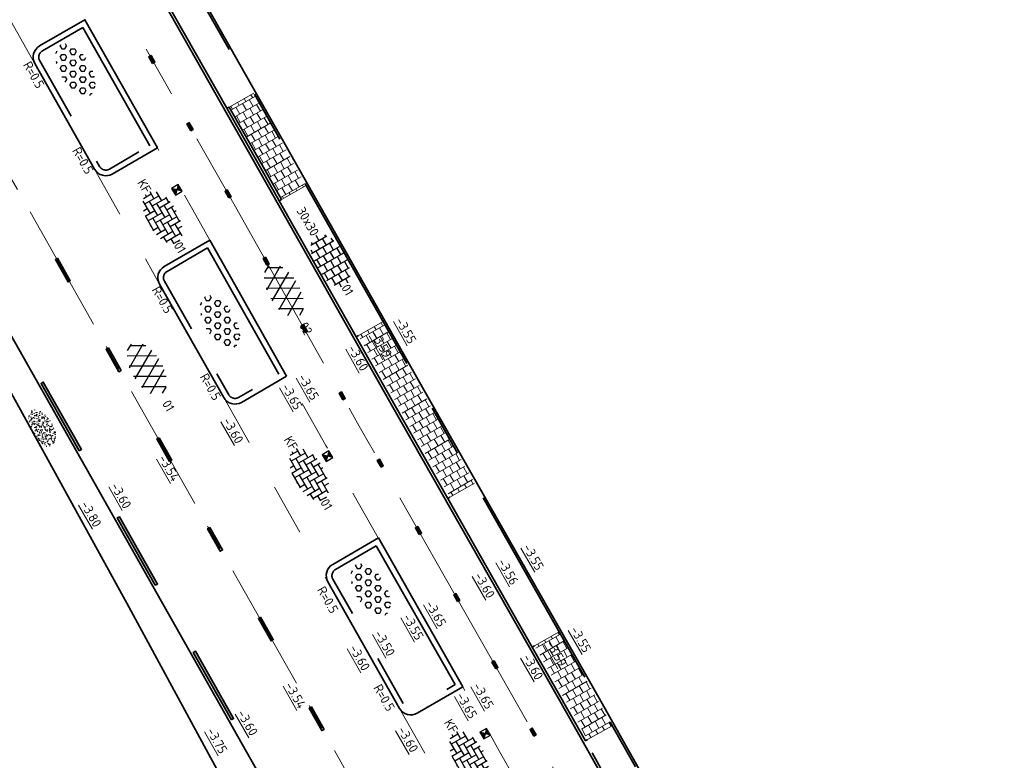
# Model space of a CAD drawing. Header units: metres. Extents: x 111691 to 117439, y 474133 to 478789.
# Tile 84 of 127: x 114481 to 114519, y 476311 to 476340. Entities that reach past the tile are written whole.
import ezdxf
from ezdxf.enums import TextEntityAlignment as Align

# ---------------------------------------------------------------- set-up
doc = ezdxf.new("R2010")
doc.units = ezdxf.units.M
for name, pattern in [('AM-AS', [16, 10, -2, 2, -2]), ('VH-GAZONBAND_100X200', [9.5, 7.5, -2]), ('VH-OPSLUITBAND_80X200', [14, 8, -2, 2, -2]), ('VH-RWSBAND', [24, 10, -2, 2, -2, 2, -2, 2, -2]), ('XX-HIDDEN', [4, 2, -2])]:
    doc.linetypes.add(name, pattern=pattern)
for name, color, linetype, lineweight in [('N-WE-AM-AS-G', 10, 'AM-AS', 18), ('N-WE-GR-GRAS-S', 60, 'Continuous', 25), ('N-WE-GR-GRAS_BERM-G', 80, 'Continuous', 35), ('N-WE-RI-HWA_KOLK-S', 150, 'Continuous', 25), ('N-WE-VH-HOOGTELABEL-T18', 2, 'Continuous', 18), ('N-WE-VH-KANTOPSLUITING-T18', 10, 'Continuous', 18), ('N-WE-VH-KANTOPSLUITING_GAZONBAND_100X200-G', 90, 'VH-GAZONBAND_100X200', 35), ('N-WE-VH-KANTOPSLUITING_OPSLUITBAND_100X200-G', 150, 'Continuous', 35), ('N-WE-VH-KANTOPSLUITING_OPSLUITBAND_80X200-G', 150, 'VH-OPSLUITBAND_80X200', 35), ('N-WE-VH-KANTOPSLUITING_TROTTOIRBAND_RWS_110 220-G', 210, 'VH-RWSBAND', 35), ('N-WE-VH-KANTOPSLUITING_VOORKANTBAND-G', 7, 'Continuous', 35), ('N-WE-VH-KANTVERHARDING-G', 1, 'Continuous', 35), ('N-WE-VH-MATERIAALGRENS-G', 7, 'XX-HIDDEN', 18), ('N-WE-VH-VERHARDING_ASFALT-S', 7, 'Continuous', 25), ('N-WE-VH-VERHARDING_ASFALT_ROOD-S', 1, 'Continuous', 25), ('N-WE-VH-VERHARDING_BETONSTRAATSTEEN-S', 7, 'Continuous', 25), ('N-WE-VH-VERHARDING_LAGE_BEPLANTING-S', 70, 'Continuous', 25), ('N-WE-VH-VERHARDING_TEGEL-S', 7, 'Continuous', 25), ('N-WE-VH-VERHARDING_TEGEL60-A', 252, 'Continuous', 18), ('N-WE-VW-MARKERING-G', 7, 'Continuous', 35)]:
    doc.layers.add(name, color=color, linetype=linetype, lineweight=lineweight)
for name, color, linetype in [('N-WE-VW-MARKERING_LANGS_STREEP_13_010-A', 7, 'Continuous'), ('N-WE-VW-MARKERING_LANGS_STREEP_30270_010-A', 7, 'Continuous'), ('N-WE-VW-MARKERING_LANGS_STREEP_33_010-A', 7, 'Continuous')]:
    doc.layers.add(name, color=color, linetype=linetype)
doc.styles.add('NLCS-ISO', font='NLCS-ISO.ttf')
doc.styles.add('NLCS-ISO-M200-T18', font='NLCS-ISO.ttf', dxfattribs={"height": 0.36})
pattern_1 = [(299.72, (0, 0), (0.278997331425, -0.18617327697), [0.3, -0.3]), (29.72, (0, 0), (-0.14872855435, 0.26053755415), [])]

# ---------------------------------------------------------------- blocks, each defined once
blk = doc.blocks.new('SVH-ASFALT-SO')
at = {"ltscale": 0.1}
for p, q in [((-3.36, 2.17), (-1.83, 4.83)), ((0.36, -0.07), (-2.31, 4.55)), ((-1.91, 0.69), (0.95, 5.64)), ((2.75, -0.22), (-0.47, 5.37)), ((0, 0), (3.27, 5.66)), ((4.87, 0.12), (1.65, 5.7)), ((2.18, -0.23), (5.32, 5.22)), ((6.7, 0.95), (4.04, 5.55)), ((4.66, 0.07), (7.07, 4.25)), ((7.83, 2.99), (7.15, 4.18)), ((-2.72, 1.26), (-3.45, 2.54))]:
    blk.add_line(p, q, dxfattribs=at)
at = {"style": 'NLCS-ISO'}
blk.add_attdef('KLEUR', text='', height=1.8, dxfattribs=at).set_placement((9.49, 2.74), align=Align.MIDDLE_LEFT)
at = {"style": 'NLCS-ISO', "flags": 1}
blk.add_attdef('FUNCTIE', text='', height=1.8, dxfattribs=at).set_placement((0.12, -3.58), align=Align.MIDDLE_CENTER)
blk = doc.blocks.new('SVH-TEGEL_300X300_DUN_HALFST-SO')
for p, q in [((-3.7, 2.25), (-3, 2.25)), ((-3, -2.52), (-3, 2.52)), ((-1.5, -2.87), (-1.5, 2.87)), ((-1.5, 2.25), (0, 2.25)), ((0, -2.97), (0, 2.97)), ((1.5, -2.87), (1.5, 2.87)), ((1.5, 2.25), (3, 2.25)), ((3, -2.52), (3, 2.52)), ((-5.66, 0), (-4.5, 0)), ((-4.89, 1.5), (-4.5, 1.5)), ((-4.5, -1.8), (-4.5, 1.8)), ((-4.5, 0.75), (-3, 0.75)), ((-3, 1.5), (-1.5, 1.5)), ((-3, 0), (-1.5, 0)), ((-1.5, 0.75), (0, 0.75)), ((0, 1.5), (1.5, 1.5)), ((0, 0), (1.5, 0)), ((1.5, 0.75), (3, 0.75)), ((3, 1.5), (4.5, 1.5)), ((3, 0), (4.5, 0)), ((4.5, -1.8), (4.5, 1.8)), ((4.5, 0.75), (5.48, 0.75)), ((-4.89, -1.5), (-4.5, -1.5)), ((-4.5, -0.75), (-3, -0.75)), ((-3, -1.5), (-1.5, -1.5)), ((-1.5, -0.75), (0, -0.75)), ((0, -1.5), (1.5, -1.5)), ((1.5, -0.75), (3, -0.75)), ((3, -1.5), (4.5, -1.5)), ((4.5, -0.75), (5.48, -0.75)), ((-3.7, -2.25), (-3, -2.25)), ((-1.5, -2.25), (0, -2.25)), ((1.5, -2.25), (3, -2.25))]:
    blk.add_line(p, q)
at = {"style": 'NLCS-ISO'}
blk.add_attdef('FORMAAT', text='', height=1.8, dxfattribs=at).set_placement((-5.76, 0), align=Align.MIDDLE_RIGHT)
blk.add_attdef('KLEUR', text='', height=1.8, dxfattribs=at).set_placement((5.58, 0), align=Align.MIDDLE_LEFT)
at = {"style": 'NLCS-ISO', "flags": 1}
blk.add_attdef('FUNCTIE', text='', height=1.8, dxfattribs=at).set_placement((0.12, -3.58), align=Align.MIDDLE_CENTER)
blk = doc.blocks.new('SGR-GRAS_01-SO')
at = {"ltscale": 0.1}
for p, q in [((-0.576, 0.919), (-0.64, 0.957)), ((-0.562, 0.919), (-0.509, 0.972)), ((-0.212, 0.998), (-0.269, 1.031)), ((0.073, 0.993), (0.138, 1.031)), ((-1.964, -0.07), (-1.977, 0.004)), ((-1.93, 0.188), (-1.925, 0.244)), ((-1.893, 0.237), (-1.921, 0.253)), ((-1.668, 0.023), (-1.595, 0.043)), ((-1.596, 0.241), (-1.649, 0.294)), ((-1.53, 0.316), (-1.595, 0.353)), ((-1.448, 0.644), (-1.521, 0.664)), ((-1.517, 0.187), (-1.442, 0.187)), ((-1.469, 0.576), (-1.482, 0.65)), ((-1.358, 0.206), (-1.431, 0.226)), ((-1.427, 0.476), (-1.354, 0.496)), ((-1.421, 0.131), (-1.356, 0.168)), ((-1.369, 0.009), (-1.382, 0.083)), ((-1.375, 0.106), (-1.322, 0.159)), ((-1.334, 0.111), (-1.328, 0.186)), ((-1.302, 0.761), (-1.324, 0.774)), ((-1.284, 0.684), (-1.278, 0.759)), ((-1.167, 0.395), (-1.232, 0.432)), ((-1.172, 0.241), (-1.225, 0.294)), ((-1.154, 0.647), (-1.207, 0.7)), ((-1.112, 0.172), (-1.04, 0.192)), ((-1.032, 0.028), (-1.097, 0.066)), ((-0.939, 0.84), (-1.004, 0.878)), ((-0.968, 0.512), (-0.915, 0.565)), ((-0.893, 0.496), (-0.965, 0.515)), ((-0.942, 0.187), (-0.867, 0.187)), ((-0.923, 0.418), (-0.858, 0.456)), ((-0.892, 0.812), (-0.817, 0.812)), ((-0.873, 0.655), (-0.886, 0.729)), ((-0.803, 0.057), (-0.875, 0.077)), ((-0.871, 0.625), (-0.799, 0.644)), ((-0.804, 0.474), (-0.869, 0.511)), ((-0.747, 0.241), (-0.8, 0.294)), ((-0.773, 0.089), (-0.786, 0.163)), ((-0.73, 0.647), (-0.783, 0.7)), ((-0.739, 0.034), (-0.732, 0.109)), ((-0.669, 0.107), (-0.734, 0.145)), ((-0.689, 0.607), (-0.682, 0.682)), ((-0.557, 0.321), (-0.485, 0.34)), ((-0.441, 0.553), (-0.506, 0.59)), ((-0.427, 0.785), (-0.499, 0.804)), ((-0.425, 0.706), (-0.36, 0.743)), ((-0.337, 0.347), (-0.41, 0.366)), ((-0.323, 0.241), (-0.376, 0.294)), ((-0.306, 0.186), (-0.371, 0.224)), ((-0.367, 0.187), (-0.292, 0.187)), ((-0.305, 0.647), (-0.358, 0.7)), ((-0.317, 0.812), (-0.242, 0.812)), ((-0.316, 0.774), (-0.244, 0.793)), ((-0.278, 0.735), (-0.291, 0.809)), ((-0.243, 0.017), (-0.17, 0.036)), ((-0.178, 0.169), (-0.191, 0.242)), ((-0.078, 0.632), (-0.143, 0.669)), ((-0.143, -0.043), (-0.137, 0.032)), ((-0.093, 0.53), (-0.087, 0.604)), ((-0.085, 0.159), (-0.032, 0.212)), ((-0.069, 0.189), (-0.004, 0.227)), ((0.057, 0.265), (-0.008, 0.303)), ((-0.002, 0.47), (0.071, 0.489)), ((0.101, 0.241), (0.048, 0.294)), ((0.128, 0.636), (0.056, 0.656)), ((0.119, 0.647), (0.066, 0.7)), ((0.218, 0.198), (0.146, 0.217)), ((0.208, 0.187), (0.283, 0.187)), ((0.286, 0.711), (0.221, 0.748)), ((0.239, 0.923), (0.312, 0.942)), ((0.258, 0.812), (0.333, 0.812)), ((0.317, 0.814), (0.304, 0.888)), ((0.313, 0.166), (0.385, 0.185)), ((0.322, 0.565), (0.375, 0.618)), ((0.42, 0.344), (0.355, 0.382)), ((0.417, 0.248), (0.404, 0.322)), ((0.429, 0.477), (0.494, 0.514)), ((0.526, 0.241), (0.472, 0.294)), ((0.543, 0.647), (0.49, 0.7)), ((0.555, -0.022), (0.49, 0.015)), ((0.502, 0.452), (0.509, 0.527)), ((0.594, 0.925), (0.522, 0.945)), ((0.554, 0.619), (0.626, 0.638)), ((0.649, 0.79), (0.584, 0.827)), ((0.684, 0.487), (0.611, 0.507)), ((0.774, 0.049), (0.701, 0.069)), ((0.784, 0.423), (0.719, 0.461)), ((0.783, 0.187), (0.858, 0.187)), ((0.833, 0.812), (0.908, 0.812)), ((0.918, 0.057), (0.853, 0.094)), ((0.868, 0.315), (0.941, 0.334)), ((0.95, 0.241), (0.897, 0.294)), ((0.912, 0.894), (0.907, 0.925)), ((0.967, 0.647), (0.914, 0.7)), ((0.927, 0.764), (0.992, 0.802)), ((1.012, 0.869), (0.947, 0.906)), ((1.012, 0.328), (0.999, 0.402)), ((1.15, 0.777), (1.077, 0.796)), ((1.147, 0.502), (1.082, 0.54)), ((1.098, 0.375), (1.104, 0.45)), ((1.109, 0.767), (1.182, 0.787)), ((1.239, 0.338), (1.167, 0.358)), ((1.183, 0.011), (1.255, 0.03)), ((1.206, 0.212), (1.259, 0.265)), ((1.282, 0.136), (1.217, 0.173)), ((1.283, 0.248), (1.348, 0.286)), ((1.374, 0.241), (1.321, 0.294)), ((1.392, 0.647), (1.339, 0.7)), ((1.358, 0.187), (1.433, 0.187)), ((1.424, 0.463), (1.496, 0.483)), ((1.51, 0.581), (1.445, 0.619)), ((1.645, 0.215), (1.58, 0.252)), ((1.607, 0.407), (1.594, 0.481)), ((1.693, 0.298), (1.7, 0.373)), ((1.795, 0.19), (1.722, 0.209)), ((1.738, 0.159), (1.81, 0.179)), ((1.798, 0.241), (1.745, 0.294)), ((1.933, 0.187), (1.948, 0.187)), ((-1.918, -0.157), (-1.854, -0.119)), ((-1.824, -0.083), (-1.897, -0.064)), ((-1.759, -0.13), (-1.823, -0.092)), ((-1.782, -0.301), (-1.729, -0.248)), ((-1.624, -0.496), (-1.689, -0.459)), ((-1.631, -0.572), (-1.684, -0.519)), ((-1.613, -0.166), (-1.667, -0.113)), ((-1.567, -0.438), (-1.492, -0.438)), ((-1.535, -0.657), (-1.498, -0.636)), ((-1.395, -0.051), (-1.46, -0.013)), ((-1.385, -0.462), (-1.378, -0.387)), ((-1.353, -0.281), (-1.281, -0.261)), ((-1.269, -0.232), (-1.341, -0.212)), ((-1.261, -0.417), (-1.326, -0.38)), ((-1.269, -0.557), (-1.282, -0.483)), ((-1.207, -0.572), (-1.26, -0.519)), ((-1.179, -0.67), (-1.252, -0.651)), ((-1.189, -0.166), (-1.242, -0.113)), ((-1.126, -0.784), (-1.191, -0.746)), ((-1.065, -0.386), (-1, -0.348)), ((-1.039, -0.585), (-0.967, -0.565)), ((-0.992, -0.438), (-0.917, -0.438)), ((-0.897, -0.338), (-0.962, -0.301)), ((-0.898, -0.654), (-0.845, -0.601)), ((-0.836, -0.943), (-0.853, -0.926)), ((-0.783, -0.572), (-0.836, -0.519)), ((-0.763, -0.705), (-0.828, -0.667)), ((-0.765, -0.166), (-0.818, -0.113)), ((-0.798, -0.132), (-0.726, -0.112)), ((-0.789, -0.539), (-0.782, -0.464)), ((-0.713, -0.381), (-0.786, -0.361)), ((-0.725, -0.889), (-0.652, -0.869)), ((-0.709, -0.902), (-0.644, -0.864)), ((-0.624, -0.819), (-0.696, -0.799)), ((-0.674, -0.477), (-0.687, -0.403)), ((-0.534, -0.259), (-0.599, -0.222)), ((-0.567, -0.098), (-0.502, -0.061)), ((-0.491, -0.248), (-0.438, -0.195)), ((-0.484, -0.436), (-0.411, -0.416)), ((-0.399, -0.626), (-0.464, -0.588)), ((-0.376, -0.979), (-0.429, -0.926)), ((-0.417, -0.438), (-0.342, -0.438)), ((-0.358, -0.572), (-0.411, -0.519)), ((-0.341, -0.166), (-0.394, -0.113)), ((-0.265, -0.992), (-0.33, -0.955)), ((-0.248, -0.091), (-0.32, -0.072)), ((-0.171, -0.18), (-0.236, -0.143)), ((-0.158, -0.529), (-0.23, -0.51)), ((-0.211, -0.614), (-0.146, -0.577)), ((-0.193, -0.616), (-0.187, -0.541)), ((-0.169, -0.74), (-0.097, -0.72)), ((-0.068, -0.968), (-0.141, -0.948)), ((-0.036, -0.547), (-0.101, -0.509)), ((-0.078, -0.398), (-0.091, -0.324)), ((-0.014, -1.008), (0.039, -0.955)), ((0.048, -0.979), (-0.005, -0.926)), ((0.021, -0.964), (0.008, -0.89)), ((0.066, -0.572), (0.013, -0.519)), ((0.084, -0.166), (0.031, -0.113)), ((0.099, -0.913), (0.034, -0.876)), ((0.072, -0.287), (0.144, -0.268)), ((0.192, -0.101), (0.127, -0.064)), ((0.158, -0.438), (0.233, -0.438)), ((0.308, -0.24), (0.235, -0.221)), ((0.327, -0.468), (0.262, -0.43)), ((0.287, -0.327), (0.352, -0.289)), ((0.397, -0.678), (0.325, -0.659)), ((0.386, -0.591), (0.459, -0.572)), ((0.393, -0.601), (0.446, -0.548)), ((0.462, -0.834), (0.397, -0.797)), ((0.402, -0.693), (0.409, -0.618)), ((0.472, -0.979), (0.419, -0.926)), ((0.49, -0.572), (0.437, -0.519)), ((0.452, -0.12), (0.459, -0.046)), ((0.508, -0.166), (0.455, -0.113)), ((0.517, -0.318), (0.504, -0.244)), ((0.617, -0.884), (0.604, -0.81)), ((0.69, -0.389), (0.625, -0.351)), ((0.627, -0.138), (0.7, -0.119)), ((0.643, -0.843), (0.708, -0.806)), ((0.701, -0.895), (0.773, -0.876)), ((0.733, -0.438), (0.808, -0.438)), ((0.825, -0.755), (0.76, -0.718)), ((0.785, -0.039), (0.85, -0.002)), ((0.863, -0.389), (0.791, -0.37)), ((0.799, -0.195), (0.852, -0.142)), ((0.856, -0.938), (0.844, -0.926)), ((0.914, -0.572), (0.861, -0.519)), ((0.932, -0.166), (0.879, -0.113)), ((0.953, -0.827), (0.88, -0.808)), ((0.942, -0.442), (1.014, -0.423)), ((1.053, -0.31), (0.988, -0.272)), ((0.998, -0.77), (1.004, -0.696)), ((1.048, -0.198), (1.054, -0.123)), ((1.112, -0.239), (1.099, -0.165)), ((1.188, -0.676), (1.123, -0.639)), ((1.141, -0.556), (1.206, -0.518)), ((1.212, -0.805), (1.199, -0.731)), ((1.329, -0.1), (1.256, -0.08)), ((1.256, -0.746), (1.328, -0.727)), ((1.339, -0.572), (1.286, -0.519)), ((1.356, -0.166), (1.303, -0.113)), ((1.308, -0.438), (1.383, -0.438)), ((1.419, -0.538), (1.346, -0.518)), ((1.416, -0.231), (1.351, -0.193)), ((1.551, -0.597), (1.486, -0.56)), ((1.497, -0.293), (1.569, -0.274)), ((1.639, -0.268), (1.704, -0.231)), ((1.643, -0.275), (1.65, -0.2)), ((1.684, -0.547), (1.736, -0.495)), ((1.707, -0.159), (1.694, -0.085)), ((1.713, -0.522), (1.71, -0.519)), ((1.779, -0.152), (1.715, -0.114)), ((1.781, -0.166), (1.728, -0.113)), ((1.884, -0.248), (1.812, -0.229)), ((-0.582, -0.994), (-0.587, -0.97)), ((0.172, -1.037), (0.218, -1.024))]:
    blk.add_line(p, q, dxfattribs=at)
at = {"ltscale": 0.1, "style": 'NLCS-ISO'}
blk.add_attdef('TYPE', text='', height=0.5, dxfattribs=at).set_placement((3.471, -0.016), align=Align.MIDDLE_CENTER)
blk = doc.blocks.new('SVH-BSS_KEIFORMAAT_ELLEBOOG-SO')
at = {"ltscale": 0.1}
for p, q in [((-3.1, 2.49), (-1.87, 2.49)), ((-2.92, 2.49), (-2.92, -0.66)), ((-1.87, 2.81), (-1.87, 0.39)), ((-0.82, 2.94), (-0.82, 1.44)), ((-0.82, 2.49), (2.33, 2.49)), ((0.23, 2.97), (0.23, 2.49)), ((1.28, 2.49), (1.28, -0.66)), ((2.33, 2.71), (2.33, 0.39)), ((3.38, 2.38), (3.38, 1.44)), ((-5.61, 0.39), (-3.97, 0.39)), ((-5.02, 0.39), (-5.02, -1.37)), ((-4.95, 1.44), (-2.92, 1.44)), ((-3.97, 1.44), (-3.97, -1.71)), ((-2.92, 0.39), (0.23, 0.39)), ((-1.87, 1.44), (1.28, 1.44)), ((-0.82, 0.39), (-0.82, -2.76)), ((0.23, 1.44), (0.23, -1.71)), ((1.28, 0.39), (4.43, 0.39)), ((2.33, 1.44), (4.95, 1.44)), ((3.38, 0.39), (3.38, -2.38)), ((4.43, 1.44), (4.43, -1.71)), ((5.48, 0.74), (5.48, -0.66)), ((5.48, 0.39), (5.61, 0.39)), ((-5.52, -0.66), (-5.02, -0.66)), ((-4.62, -1.71), (-1.87, -1.71)), ((-3.97, -0.66), (-0.82, -0.66)), ((-2.92, -1.71), (-2.92, -2.55)), ((-1.87, -0.66), (-1.87, -2.81)), ((-0.82, -1.71), (2.33, -1.71)), ((0.23, -0.66), (3.38, -0.66)), ((1.28, -1.71), (1.28, -2.9)), ((2.33, -0.66), (2.33, -2.71)), ((3.38, -1.71), (4.62, -1.71)), ((4.43, -0.66), (5.52, -0.66)), ((-1.87, -2.76), (1.28, -2.76)), ((0.23, -2.76), (0.23, -2.97))]:
    blk.add_line(p, q, dxfattribs=at)
at = {"style": 'NLCS-ISO'}
blk.add_attdef('FORMAAT', text='', height=1.8, dxfattribs=at).set_placement((-5.71, 0), align=Align.MIDDLE_RIGHT)
blk.add_attdef('KLEUR', text='', height=1.8, dxfattribs=at).set_placement((5.71, 0), align=Align.MIDDLE_LEFT)
at = {"style": 'NLCS-ISO', "flags": 1}
blk.add_attdef('FUNCTIE', text='', height=1.8, dxfattribs=at).set_placement((0.12, -3.58), align=Align.MIDDLE_CENTER)
blk = doc.blocks.new('N-SRI-KOLK_STRAAT_300X300-SO')
h = blk.add_hatch(color=256)
h.dxf.hatch_style = 1
h.paths.add_polyline_path([(0.75, 1.5), (-0.75, 1.5), (0, 0.75)])
h.paths.add_polyline_path([(0, 0.75), (-0.75, 0), (0.75, 0)])
for p, q in [((-0.75, 0), (0.75, 1.5)), ((0.75, 0), (-0.75, 1.5))]:
    blk.add_line(p, q)
at = {"flags": 128}
blk.add_lwpolyline([(-0.75, 0), (0.75, 0), (0.75, 1.5), (-0.75, 1.5)], close=True, dxfattribs=at)
blk = doc.blocks.new('SVH-GRASPLAAT-SO')
at = {"ltscale": 0.1}
for p, q in [((-3.93, 1.39), (-3.62, 1.93)), ((-3.62, 1.93), (-3, 1.93)), ((-2.68, 1.39), (-3, 1.93)), ((-2.06, 2.47), (-1.86, 2.81)), ((-1.75, 1.93), (-2.06, 2.47)), ((-1.75, 1.93), (-1.12, 1.93)), ((-1.12, 1.93), (-0.81, 2.47)), ((-0.81, 2.47), (-1.07, 2.92)), ((-0.18, 1.39), (0.13, 1.93)), ((0.13, 1.93), (0.75, 1.93)), ((1.07, 1.39), (0.75, 1.93)), ((1.69, 2.47), (1.88, 2.8)), ((2, 1.93), (1.69, 2.47)), ((2, 1.93), (2.63, 1.93)), ((2.63, 1.93), (2.94, 2.47)), ((2.94, 2.47), (2.89, 2.56)), ((3.57, 1.39), (3.88, 1.93)), ((3.88, 1.93), (4.31, 1.93)), ((-5.5, -0.24), (-5.66, 0.04)), ((-5.42, 0.85), (-4.87, 0.85)), ((-4.56, 0.3), (-4.87, 0.85)), ((-4.87, -0.24), (-4.56, 0.3)), ((-3.62, 0.85), (-3.93, 1.39)), ((-3.62, 0.85), (-3, 0.85)), ((-3, 0.85), (-2.68, 1.39)), ((-2.06, 0.3), (-1.75, 0.85)), ((-1.75, -0.24), (-2.06, 0.3)), ((-1.75, 0.85), (-1.12, 0.85)), ((-0.81, 0.3), (-1.12, 0.85)), ((-1.12, -0.24), (-0.81, 0.3)), ((0.13, 0.85), (-0.18, 1.39)), ((0.13, 0.85), (0.75, 0.85)), ((0.75, 0.85), (1.07, 1.39)), ((1.69, 0.3), (2, 0.85)), ((2, -0.24), (1.69, 0.3)), ((2, 0.85), (2.63, 0.85)), ((2.94, 0.3), (2.63, 0.85)), ((2.63, -0.24), (2.94, 0.3)), ((3.88, 0.85), (3.57, 1.39)), ((3.88, 0.85), (4.5, 0.85)), ((4.5, 0.85), (4.82, 1.39)), ((4.82, 1.39), (4.63, 1.71)), ((5.44, 0.3), (5.57, 0.52)), ((5.66, -0.07), (5.44, 0.3)), ((-5.5, -0.24), (-4.87, -0.24)), ((-5.07, -1.32), (-4.87, -1.32)), ((-4.66, -1.69), (-4.87, -1.32)), ((-3.93, -0.78), (-3.62, -0.24)), ((-3.62, -1.32), (-3.93, -0.78)), ((-3.62, -0.24), (-3, -0.24)), ((-3.62, -1.32), (-3, -1.32)), ((-2.68, -0.78), (-3, -0.24)), ((-3, -1.32), (-2.68, -0.78)), ((-2.06, -1.86), (-1.75, -1.32)), ((-1.75, -2.4), (-2.06, -1.86)), ((-1.75, -0.24), (-1.12, -0.24)), ((-1.75, -1.32), (-1.12, -1.32)), ((-0.81, -1.86), (-1.12, -1.32)), ((-1.12, -2.4), (-0.81, -1.86)), ((-0.18, -0.78), (0.13, -0.24)), ((0.13, -1.32), (-0.18, -0.78)), ((0.13, -0.24), (0.75, -0.24)), ((0.13, -1.32), (0.75, -1.32)), ((1.07, -0.78), (0.75, -0.24)), ((0.75, -1.32), (1.07, -0.78)), ((1.69, -1.86), (2, -1.32)), ((2, -2.4), (1.69, -1.86)), ((2, -0.24), (2.63, -0.24)), ((2, -1.32), (2.63, -1.32)), ((2.94, -1.86), (2.63, -1.32)), ((2.63, -2.4), (2.94, -1.86)), ((3.57, -0.78), (3.88, -0.24)), ((3.88, -1.32), (3.57, -0.78)), ((3.88, -0.24), (4.5, -0.24)), ((3.88, -1.32), (4.5, -1.32)), ((4.82, -0.78), (4.5, -0.24)), ((4.5, -1.32), (4.82, -0.78)), ((-3.33, -2.4), (-3, -2.4)), ((-2.91, -2.55), (-3, -2.4)), ((-1.75, -2.4), (-1.12, -2.4)), ((-0.18, -2.94), (0.13, -2.4)), ((-0.17, -2.97), (-0.18, -2.94)), ((0.13, -2.4), (0.75, -2.4)), ((1.05, -2.92), (0.75, -2.4)), ((2, -2.4), (2.63, -2.4))]:
    blk.add_line(p, q, dxfattribs=at)
at = {"style": 'NLCS-ISO', "flags": 1}
blk.add_attdef('FUNCTIE', text='', height=1.8, dxfattribs=at).set_placement((0.12, -3.58), align=Align.MIDDLE_CENTER)

msp = doc.modelspace()

# ---------------------------------------------------------------- hatches: boundary and pattern name
at = {"layer": 'N-WE-VH-VERHARDING_TEGEL60-A'}
h = msp.add_hatch(dxfattribs=at)
h.set_pattern_fill('AVH-TEGEL_300X300_HALFST-SO', color=256, angle=299.72, pattern_type=2)
h.set_pattern_definition(pattern_1)
h.paths.add_polyline_path([(114490.031, 476333.807), (114490.693, 476332.635), (114491.651, 476333.176), (114490.988, 476334.349), (114489.618, 476336.765), (114488.661, 476336.223)])
h = msp.add_hatch(dxfattribs=at)
h.set_pattern_fill('AVH-TEGEL_300X300_HALFST-SO', color=256, angle=299.72, pattern_type=2)
h.set_pattern_definition(pattern_1)
h.paths.add_polyline_path([(114496.149, 476325.219), (114494.634, 476327.9), (114493.676, 476327.358), (114495.192, 476324.676), (114497.233, 476321.088), (114498.189, 476321.632)])
h = msp.add_hatch(dxfattribs=at)
h.set_pattern_fill('AVH-TEGEL_300X300_HALFST-SO', color=256, angle=299.72, pattern_type=2)
h.set_pattern_definition(pattern_1)
h.paths.add_polyline_path([(114501.47, 476315.861), (114500.514, 476315.318), (114501.945, 476312.802), (114502.576, 476311.681), (114503.534, 476312.221), (114502.902, 476313.343)])
at = {"layer": 'N-WE-VW-MARKERING_LANGS_STREEP_13_010-A'}
h = msp.add_hatch(color=256, dxfattribs=at)
h.dxf.hatch_style = 1
h.paths.add_polyline_path([(114482.003, 476330.357), (114481.916, 476330.308), (114482.408, 476329.437), (114482.495, 476329.487)])
h = msp.add_hatch(color=256, dxfattribs=at)
h.dxf.hatch_style = 1
h.paths.add_polyline_path([(114483.972, 476326.876), (114483.885, 476326.826), (114484.378, 476325.956), (114484.465, 476326.005)])
h = msp.add_hatch(color=256, dxfattribs=at)
h.dxf.hatch_style = 1
h.paths.add_polyline_path([(114485.942, 476323.394), (114485.855, 476323.345), (114486.348, 476322.475), (114486.435, 476322.524)])
h = msp.add_hatch(color=256, dxfattribs=at)
h.dxf.hatch_style = 1
h.paths.add_polyline_path([(114487.912, 476319.913), (114487.825, 476319.863), (114488.317, 476318.993), (114488.404, 476319.042)])
h = msp.add_hatch(color=256, dxfattribs=at)
h.dxf.hatch_style = 1
h.paths.add_polyline_path([(114489.882, 476316.431), (114489.795, 476316.382), (114490.287, 476315.512), (114490.374, 476315.561)])
h = msp.add_hatch(color=256, dxfattribs=at)
h.dxf.hatch_style = 1
h.paths.add_polyline_path([(114491.851, 476312.95), (114491.764, 476312.901), (114492.257, 476312.03), (114492.344, 476312.08)])
at = {"layer": 'N-WE-VW-MARKERING_LANGS_STREEP_30270_010-A'}
h = msp.add_hatch(color=256, dxfattribs=at)
h.dxf.hatch_style = 1
h.paths.add_polyline_path([(114485.69, 476337.915), (114485.777, 476337.964), (114485.629, 476338.225), (114485.542, 476338.176)])
h = msp.add_hatch(color=256, dxfattribs=at)
h.dxf.hatch_style = 1
h.paths.add_polyline_path([(114487.17, 476335.305), (114487.257, 476335.355), (114487.109, 476335.616), (114487.022, 476335.566)])
h = msp.add_hatch(color=256, dxfattribs=at)
h.dxf.hatch_style = 1
h.paths.add_polyline_path([(114488.649, 476332.696), (114488.736, 476332.745), (114488.588, 476333.006), (114488.501, 476332.957)])
h = msp.add_hatch(color=256, dxfattribs=at)
h.dxf.hatch_style = 1
h.paths.add_polyline_path([(114490.125, 476330.084), (114490.212, 476330.133), (114490.065, 476330.394), (114489.978, 476330.345)])
h = msp.add_hatch(color=256, dxfattribs=at)
h.dxf.hatch_style = 1
h.paths.add_polyline_path([(114491.601, 476327.472), (114491.689, 476327.522), (114491.541, 476327.783), (114491.454, 476327.734)])
h = msp.add_hatch(color=256, dxfattribs=at)
h.dxf.hatch_style = 1
h.paths.add_polyline_path([(114493.078, 476324.861), (114493.165, 476324.91), (114493.017, 476325.171), (114492.93, 476325.122)])
h = msp.add_hatch(color=256, dxfattribs=at)
h.dxf.hatch_style = 1
h.paths.add_polyline_path([(114494.558, 476322.251), (114494.645, 476322.301), (114494.497, 476322.562), (114494.41, 476322.512)])
h = msp.add_hatch(color=256, dxfattribs=at)
h.dxf.hatch_style = 1
h.paths.add_polyline_path([(114496.041, 476319.644), (114496.128, 476319.693), (114495.98, 476319.954), (114495.893, 476319.904)])
h = msp.add_hatch(color=256, dxfattribs=at)
h.dxf.hatch_style = 1
h.paths.add_polyline_path([(114497.524, 476317.036), (114497.611, 476317.085), (114497.463, 476317.346), (114497.376, 476317.296)])
h = msp.add_hatch(color=256, dxfattribs=at)
h.dxf.hatch_style = 1
h.paths.add_polyline_path([(114499.007, 476314.428), (114499.094, 476314.477), (114498.946, 476314.738), (114498.859, 476314.689)])
h = msp.add_hatch(color=256, dxfattribs=at)
h.dxf.hatch_style = 1
h.paths.add_polyline_path([(114500.49, 476311.82), (114500.577, 476311.869), (114500.429, 476312.13), (114500.342, 476312.081)])
at = {"layer": 'N-WE-VW-MARKERING_LANGS_STREEP_33_010-A', "transparency": 33554687}
h = msp.add_hatch(color=256, dxfattribs=at)
h.dxf.hatch_style = 1
h.paths.add_polyline_path([(114482.837, 476322.892), (114482.924, 476322.941), (114481.447, 476325.552), (114481.36, 476325.503)])
h = msp.add_hatch(color=256, dxfattribs=at)
h.dxf.hatch_style = 1
h.paths.add_polyline_path([(114485.792, 476317.67), (114485.879, 476317.719), (114484.401, 476320.33), (114484.314, 476320.281)])
h = msp.add_hatch(color=256, dxfattribs=at)
h.dxf.hatch_style = 1
h.paths.add_polyline_path([(114488.746, 476312.448), (114488.833, 476312.497), (114487.356, 476315.108), (114487.269, 476315.059)])

# ---------------------------------------------------------------- linework, layer by layer
at = {"layer": 'N-WE-AM-AS-G', "ltscale": 0.5}
msp.add_lwpolyline([(114412.548, 476424.302), (114445.21, 476391.606, -0.067599), (114453.354, 476380.891), (114594.671, 476131.121)], format="xyb", dxfattribs=at)
at = {"layer": 'N-WE-AM-AS-G', "flags": 128}
msp.add_lwpolyline([(114618.948, 476104.393), (114618.544, 476107.608, 0.17514), (114617.54, 476109.576, -0.075652), (114608.227, 476121.391), (114604.811, 476127.406), (114599.853, 476136.337), (114595.697, 476143.589), (114591.334, 476151.4), (114584.629, 476163.273), (114576.557, 476177.492), (114572.459, 476184.76), (114568.399, 476191.965), (114565.105, 476197.74), (114558.22, 476209.836), (114550.603, 476223.128), (114545.134, 476232.906), (114535.93, 476249.229), (114530.807, 476258.337), (114523.481, 476271.218), (114517.754, 476281.434), (114512.129, 476291.212), (114505.842, 476302.419), (114500.466, 476311.964), (114493.713, 476323.838), (114488.552, 476332.969), (114482.327, 476343.948), (114475.834, 476355.429), (114470.793, 476364.306), (114460.414, 476382.68), (114454.094, 476393.869), (114451.611, 476398.283), (114450.959, 476399.433, 0.067472), (114442.845, 476410.104), (114436.41, 476416.546)], format="xyb", dxfattribs=at)
at = {"layer": 'N-WE-GR-GRAS_BERM-G'}
msp.add_lwpolyline([(114551.734, 476198.548), (114546.193, 476207.754), (114539.342, 476219.997), (114532.615, 476231.811), (114525.656, 476244.458), (114520.021, 476254.373), (114513.334, 476265.604), (114505.457, 476280.042), (114498.648, 476292.169), (114491.93, 476303.624), (114484.692, 476316.973), (114478.344, 476328.468), (114471.46, 476340.107), (114464.385, 476352.575), (114457.233, 476364.91), (114449.664, 476377.837), (114447.328, 476382.354)], dxfattribs=at)
at = {"layer": 'N-WE-VH-KANTOPSLUITING_GAZONBAND_100X200-G'}
for points in [[(114488.574, 476336.173), (114485.758, 476341.14)], [(114493.589, 476327.309), (114490.606, 476332.586)], [(114500.427, 476315.268), (114497.146, 476321.038)], [(114506.429, 476304.636), (114502.489, 476311.632)]]:
    msp.add_lwpolyline(points, dxfattribs=at)
at = {"layer": 'N-WE-VH-KANTOPSLUITING_OPSLUITBAND_100X200-G'}
for points in [[(114490.693, 476332.635), (114490.031, 476333.807), (114488.661, 476336.223)], [(114490.606, 476332.586), (114489.944, 476333.758), (114488.574, 476336.173)], [(114497.146, 476321.038), (114495.105, 476324.627), (114493.589, 476327.309)], [(114502.489, 476311.632), (114501.858, 476312.752), (114500.427, 476315.268)]]:
    msp.add_lwpolyline(points, dxfattribs=at)
at = {"layer": 'N-WE-VH-KANTOPSLUITING_OPSLUITBAND_80X200-G', "flags": 128}
msp.add_lwpolyline([(114465.854, 476447.451), (114458.327, 476443.17, 0.114882), (114444.975, 476430.835), (114444.186, 476429.672, -0.094159), (114441.031, 476426.508, 0.389903), (114440.394, 476423.765), (114454.049, 476399.659), (114456.533, 476395.244), (114462.852, 476384.057), (114473.229, 476365.686), (114478.27, 476356.81), (114484.763, 476345.328), (114490.988, 476334.349), (114496.149, 476325.219), (114502.902, 476313.343), (114508.283, 476303.791), (114514.564, 476292.595), (114520.188, 476282.817), (114525.919, 476272.595), (114533.244, 476259.715), (114538.369, 476250.603), (114547.576, 476234.278), (114553.04, 476224.508), (114560.652, 476211.225), (114567.538, 476199.125), (114570.834, 476193.346), (114574.898, 476186.134), (114578.994, 476178.871), (114587.066, 476164.652), (114593.775, 476152.771), (114598.134, 476144.967), (114602.291, 476137.713), (114607.253, 476128.777), (114610.386, 476123.259, 0.071839), (114618.637, 476112.626), (114623.973, 476107.478, -0.106598), (114632.791, 476104.601, 0.263093), (114634.759, 476104.575), (114638.387, 476106.562, -0.129957), (114641.324, 476107.29), (114643.352, 476107.258, 0.133189), (114646.437, 476108.043), (114649.089, 476109.54)], format="xyb", dxfattribs=at)
at = {"layer": 'N-WE-VH-KANTOPSLUITING_TROTTOIRBAND_RWS_110 220-G', "flags": 128}
for points in [[(114485.579, 476334.724), (114482.98, 476339.309), (114481.411, 476338.4, 0.411387), (114481.308, 476338.02), (114483.631, 476333.919, 0.417439), (114484.015, 476333.815)], [(114490.592, 476325.864), (114487.826, 476330.758), (114486.251, 476329.845, 0.411369), (114486.148, 476329.465), (114488.643, 476325.061, 0.417063), (114489.027, 476324.957)], [(114497.434, 476313.816), (114494.37, 476319.204), (114492.79, 476318.287, 0.411233), (114492.687, 476317.907), (114495.466, 476313.002, 0.417201), (114495.85, 476312.897)]]:
    msp.add_lwpolyline(points, format="xyb", close=True, dxfattribs=at)
at = {"layer": 'N-WE-VH-KANTOPSLUITING_VOORKANTBAND-G', "flags": 128}
msp.add_lwpolyline([(114566.408, 476198.483), (114559.523, 476210.58), (114551.908, 476223.867), (114546.442, 476233.641), (114537.236, 476249.965), (114532.112, 476259.075), (114524.787, 476271.956), (114519.058, 476282.175), (114513.434, 476291.953), (114507.149, 476303.154), (114501.771, 476312.703), (114495.018, 476324.578), (114489.857, 476333.708), (114483.632, 476344.687), (114477.139, 476356.169), (114472.098, 476365.045), (114461.72, 476383.418), (114455.401, 476394.606), (114452.917, 476399.02), (114452.264, 476400.172, 0.067472), (114443.906, 476411.164), (114437.398, 476417.679)], format="xyb", dxfattribs=at)
msp.add_lwpolyline([(114478.339, 476356.849), (114484.833, 476345.367), (114491.058, 476334.388), (114496.219, 476325.258), (114502.972, 476313.383), (114508.352, 476303.83), (114514.634, 476292.634), (114520.258, 476282.857), (114525.989, 476272.634), (114533.314, 476259.755), (114538.439, 476250.643), (114547.645, 476234.317), (114553.109, 476224.547), (114560.721, 476211.264), (114567.608, 476199.164)], dxfattribs=at)
for points in [[(114485.878, 476334.643), (114483.062, 476339.61), (114481.301, 476338.591, 0.411387), (114481.117, 476337.911), (114483.439, 476333.811, 0.417439), (114484.125, 476333.625)], [(114490.891, 476325.783), (114487.908, 476331.06), (114486.141, 476330.036, 0.411369), (114485.957, 476329.357), (114488.451, 476324.953, 0.417063), (114489.137, 476324.766)], [(114497.733, 476313.735), (114494.452, 476319.505), (114492.68, 476318.478, 0.411233), (114492.496, 476317.799), (114495.275, 476312.893, 0.417201), (114495.96, 476312.707)]]:
    msp.add_lwpolyline(points, format="xyb", close=True, dxfattribs=at)
at = {"layer": 'N-WE-VH-KANTOPSLUITING_VOORKANTBAND-G'}
for points in [[(114488.661, 476336.223), (114488.574, 476336.173)], [(114490.693, 476332.635), (114490.606, 476332.586)], [(114493.676, 476327.358), (114493.589, 476327.309)], [(114497.233, 476321.088), (114497.146, 476321.038)], [(114500.514, 476315.318), (114500.427, 476315.268)], [(114502.576, 476311.681), (114502.489, 476311.632)]]:
    msp.add_lwpolyline(points, dxfattribs=at)
at = {"layer": 'N-WE-VH-KANTVERHARDING-G'}
msp.add_lwpolyline([(114466.058, 476352.344), (114592.06, 476129.644)], dxfattribs=at)
at = {"layer": 'N-WE-VH-MATERIAALGRENS-G'}
for points in [[(114476.116, 476346.751), (114481.117, 476337.912)], [(114488.661, 476336.223), (114489.618, 476336.765)], [(114483.438, 476333.81), (114485.958, 476329.357)], [(114490.693, 476332.635), (114491.651, 476333.176)], [(114493.676, 476327.358), (114494.634, 476327.9)], [(114488.45, 476324.952), (114492.497, 476317.799)], [(114497.233, 476321.088), (114498.189, 476321.632)], [(114500.514, 476315.318), (114501.47, 476315.861)], [(114495.273, 476312.892), (114497.818, 476308.395)], [(114502.576, 476311.681), (114503.534, 476312.221)]]:
    msp.add_lwpolyline(points, dxfattribs=at)
at = {"layer": 'N-WE-VH-MATERIAALGRENS-G', "flags": 128}
for points in [[(114487.908, 476331.06), (114487.244, 476332.235), (114485.878, 476334.644)], [(114494.451, 476319.506), (114492.408, 476323.098), (114490.89, 476325.784)], [(114499.788, 476310.111), (114499.16, 476311.225), (114497.733, 476313.736)]]:
    msp.add_lwpolyline(points, dxfattribs=at)
at = {"layer": 'N-WE-VW-MARKERING-G'}
for points in [[(114485.69, 476337.915), (114485.777, 476337.964), (114485.629, 476338.225), (114485.542, 476338.176)], [(114487.17, 476335.305), (114487.257, 476335.355), (114487.109, 476335.616), (114487.022, 476335.566)], [(114488.649, 476332.696), (114488.736, 476332.745), (114488.588, 476333.006), (114488.501, 476332.957)], [(114482.003, 476330.357), (114481.916, 476330.308), (114482.408, 476329.437), (114482.495, 476329.487)], [(114490.125, 476330.084), (114490.212, 476330.133), (114490.065, 476330.394), (114489.978, 476330.345)], [(114491.601, 476327.472), (114491.689, 476327.522), (114491.541, 476327.783), (114491.454, 476327.734)], [(114483.972, 476326.876), (114483.885, 476326.826), (114484.378, 476325.956), (114484.465, 476326.005)], [(114482.837, 476322.892), (114482.924, 476322.941), (114481.447, 476325.552), (114481.36, 476325.503)], [(114493.078, 476324.861), (114493.165, 476324.91), (114493.017, 476325.171), (114492.93, 476325.122)], [(114485.942, 476323.394), (114485.855, 476323.345), (114486.348, 476322.475), (114486.435, 476322.524)], [(114494.558, 476322.251), (114494.645, 476322.301), (114494.497, 476322.562), (114494.41, 476322.512)], [(114485.792, 476317.67), (114485.879, 476317.719), (114484.401, 476320.33), (114484.314, 476320.281)], [(114487.912, 476319.913), (114487.825, 476319.863), (114488.317, 476318.993), (114488.404, 476319.042)], [(114496.041, 476319.644), (114496.128, 476319.693), (114495.98, 476319.954), (114495.893, 476319.904)], [(114497.524, 476317.036), (114497.611, 476317.085), (114497.463, 476317.346), (114497.376, 476317.296)], [(114489.882, 476316.431), (114489.795, 476316.382), (114490.287, 476315.512), (114490.374, 476315.561)], [(114488.746, 476312.448), (114488.833, 476312.497), (114487.356, 476315.108), (114487.269, 476315.059)], [(114499.007, 476314.428), (114499.094, 476314.477), (114498.946, 476314.738), (114498.859, 476314.689)], [(114491.851, 476312.95), (114491.764, 476312.901), (114492.257, 476312.03), (114492.344, 476312.08)], [(114500.49, 476311.82), (114500.577, 476311.869), (114500.429, 476312.13), (114500.342, 476312.081)]]:
    msp.add_lwpolyline(points, close=True, dxfattribs=at)

# ---------------------------------------------------------------- block references
at = {"layer": 'N-WE-GR-GRAS-S', "xscale": 0.4, "yscale": 0.4, "zscale": 0.4, "rotation": 300.1117835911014}
msp.add_blockref('SGR-GRAS_01-SO', (114481.41, 476323.764), dxfattribs=at)
at = {"layer": 'N-WE-RI-HWA_KOLK-S', "xscale": 0.2, "yscale": 0.2, "zscale": 0.2, "rotation": 120.3388765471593}
for p in [(114486.76, 476333.088), (114492.605, 476322.752), (114498.726, 476311.989)]:
    msp.add_blockref('N-SRI-KOLK_STRAAT_300X300-SO', p, dxfattribs=at)
at = {"layer": 'N-WE-VH-VERHARDING_ASFALT-S', "xscale": 0.2, "yscale": 0.2, "zscale": 0.2, "rotation": 300.1117835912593}
msp.add_blockref('SVH-ASFALT-SO', (114484.773, 476326.177), dxfattribs=at).add_auto_attribs({'KLEUR': '01'})
at = {"layer": 'N-WE-VH-VERHARDING_ASFALT_ROOD-S', "xscale": 0.2, "yscale": 0.2, "zscale": 0.2, "rotation": 300.1117835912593}
msp.add_blockref('SVH-ASFALT-SO', (114490.096, 476329.201), dxfattribs=at).add_auto_attribs({'KLEUR': '02'})
at = {"layer": 'N-WE-VH-VERHARDING_BETONSTRAATSTEEN-S', "xscale": 0.2, "yscale": 0.2, "zscale": 0.2, "rotation": 300.1117835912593}
for p in [(114486.072, 476331.937), (114491.762, 476321.967), (114497.978, 476310.987)]:
    msp.add_blockref('SVH-BSS_KEIFORMAAT_ELLEBOOG-SO', p, dxfattribs=at).add_auto_attribs({'FORMAAT': 'KF', 'KLEUR': '01'})
at = {"layer": 'N-WE-VH-VERHARDING_LAGE_BEPLANTING-S', "xscale": 0.2, "yscale": 0.2, "zscale": 0.2, "rotation": 300.1117835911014}
for p in [(114482.693, 476337.661), (114488.304, 476327.896), (114494.155, 476317.496)]:
    msp.add_blockref('SVH-GRASPLAAT-SO', p, dxfattribs=at)
at = {"layer": 'N-WE-VH-VERHARDING_TEGEL-S', "xscale": 0.2, "yscale": 0.2, "zscale": 0.2, "rotation": 300.1117835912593}
msp.add_blockref('SVH-TEGEL_300X300_DUN_HALFST-SO', (114492.592, 476330.27), dxfattribs=at).add_auto_attribs({'FORMAAT': '30x30', 'KLEUR': '01'})

# ---------------------------------------------------------------- texts
at = {"layer": 'N-WE-VH-HOOGTELABEL-T18', "style": 'NLCS-ISO-M200-T18'}
for s, p in [('%%U-3.55', (114495.101, 476327.933)), ('%%U-3.59', (114494.158, 476327.386)), ('%%U-3.60', (114493.25, 476326.86)), ('%%U-3.65', (114491.321, 476325.741)), ('%%U-3.65', (114490.679, 476325.369)), ('%%U-3.60', (114488.399, 476324.046)), ('%%U-3.54', (114485.903, 476322.599)), ('%%U-3.60', (114484.047, 476321.522)), ('%%U-3.80', (114482.881, 476320.812)), ('%%U-3.55', (114500.051, 476319.143)), ('%%U-3.56', (114499.069, 476318.574)), ('%%U-3.60', (114498.161, 476318.047)), ('%%U-3.65', (114496.265, 476316.948)), ('%%U-3.55', (114495.386, 476316.438)), ('%%U-3.55', (114501.888, 476315.952)), ('%%U-3.50', (114494.281, 476315.797)), ('%%U-3.60', (114493.31, 476315.234)), ('%%U-3.59', (114500.945, 476315.405)), ('%%U-3.60', (114500.037, 476314.878)), ('%%U-3.54', (114490.815, 476313.787)), ('%%U-3.65', (114498.108, 476313.76)), ('%%U-3.65', (114497.466, 476313.387)), ('%%U-3.60', (114488.958, 476312.71)), ('%%U-3.75', (114487.77, 476312.021)), ('%%U-3.60', (114495.186, 476312.065))]:
    msp.add_text(s, height=0.36, rotation=299.7212, dxfattribs=at).set_placement(p)
at = {"layer": 'N-WE-VH-KANTOPSLUITING-T18', "style": 'NLCS-ISO'}
for p in [(114480.647, 476337.862), (114482.554, 476334.535), (114485.639, 476329.132), (114487.505, 476325.757), (114492.058, 476317.495), (114494.248, 476313.698)]:
    msp.add_text('R=0.5', height=0.36, rotation=299.72, dxfattribs=at).set_placement(p)

doc.saveas('drawing.dxf')
